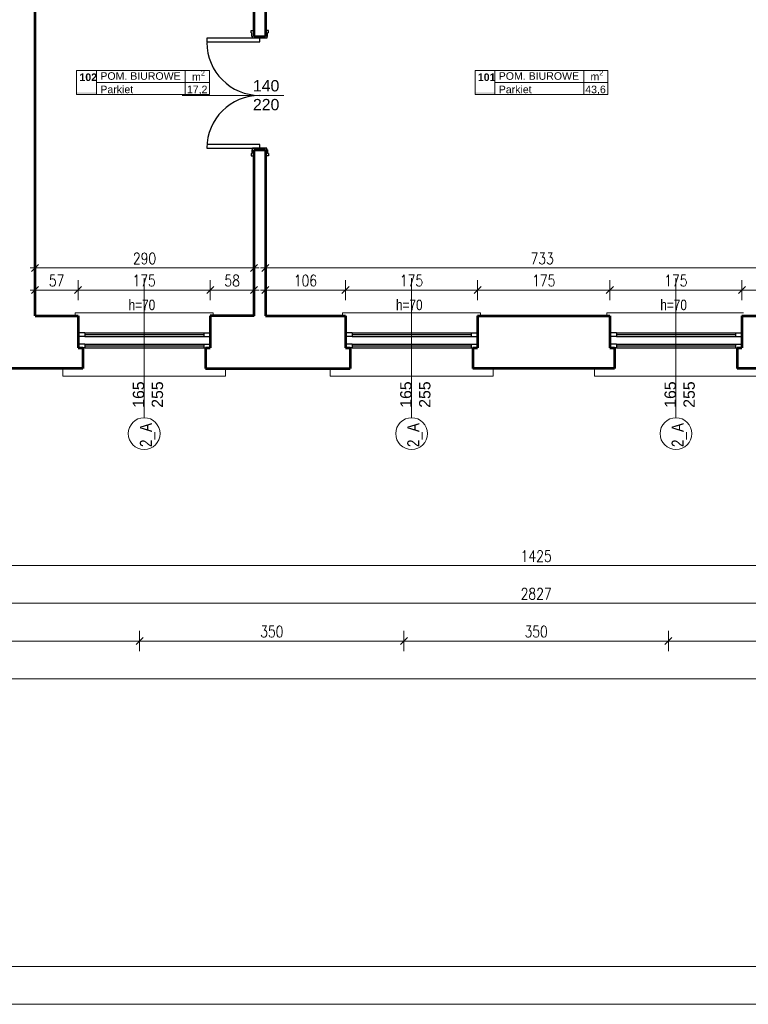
# Model space of a CAD drawing. Header units: millimetres. Extents: x 56977 to 67992, y 30187 to 42235.
# Tile 31 of 130: x 64943 to 65908, y 30187 to 31491. Entities that reach past the tile are written whole.
import ezdxf

# ---------------------------------------------------------------- set-up
doc = ezdxf.new("R2010")
doc.units = ezdxf.units.MM
doc.header["$MEASUREMENT"] = 0
doc.layers.get('0').update_dxf_attribs({"lineweight": 13})
doc.layers.get('DEFPOINTS').update_dxf_attribs({"lineweight": 13})
doc.layers.add('AI-OKNA', color=4, linetype='Continuous')
for name, color, linetype, lineweight in [('AI-OPISY', 3, 'Continuous', 13), ('AI_MURY', 40, 'Continuous', 53), ('Lines', 7, 'Continuous', 13), ('OPISY TABELKI', 30, 'Continuous', 13), ('RAMKA', 1, 'Continuous', 13), ('wymiary', 8, 'Continuous', 13)]:
    doc.layers.add(name, color=color, linetype=linetype, lineweight=lineweight)
doc.styles.add('GENERATED_STYLE_2', font='txt.shx')
doc.styles.get("Standard").update_dxf_attribs({"font": 'txt.shx'})
doc.styles.add('Style-ROMANS', font='ROMANS.shx')
doc.styles.add('WYMIAROWY-08', font='ROMANS.shx', dxfattribs={"width": 0.8})
doc.dimstyles.new('DYBY', dxfattribs={"dimscale": 100, "dimtxt": 0.15, "dimasz": 0.05, "dimexe": 0.05, "dimexo": 0.1, "dimgap": 0.05, "dimtad": 1, "dimdec": 0, "dimdsep": 46, "dimlunit": 5, "dimtxsty": 'WYMIAROWY-08', "dimblk": 'M_STRZ', "dimcen": 0.1, "dimse1": 1, "dimse2": 1, "dimclrd": 7, "dimclre": 7, "dimclrt": 1, "dimadec": 0, "dimazin": 0, "dimtfac": 1, "dimtdec": 0, "dimtmove": 2, "dimatfit": 3, "dimldrblk": 'M_STRZ', "dimfxl": 0, "dimtolj": 1, "dimarcsym": 0})

# ---------------------------------------------------------------- blocks, each defined once
blk = doc.blocks.new('M_STRZ')
for p, q in [((0, 2.66), (0, 0)), ((-1.33, 0), (1.33, 0)), ((-0.94, -0.94), (0.94, 0.94)), ((0, 0), (0, -2.66))]:
    blk.add_line(p, q)
blk = doc.blocks.new('*U451')
at = {"layer": 'DEFPOINTS', "color": 0}
for p in [(65899.5, 31133.2), (65724.5, 31104.1), (65899.5, 31104.1)]:
    blk.add_point(p, dxfattribs=at)
at = {"layer": 'wymiary', "color": 7, "lineweight": -2}
blk.add_line((65729.5, 31133.2), (65894.5, 31133.2), dxfattribs=at)
at = {"layer": 'wymiary', "color": 7, "lineweight": -2, "xscale": 5, "yscale": 5, "zscale": 5, "rotation": 180}
blk.add_blockref('M_STRZ', (65724.5, 31133.2), dxfattribs=at)
at = {"layer": 'wymiary', "color": 7, "lineweight": -2, "xscale": 5, "yscale": 5, "zscale": 5}
blk.add_blockref('M_STRZ', (65899.5, 31133.2), dxfattribs=at)
at = {"layer": 'wymiary', "color": 1, "insert": (65812, 31145.7), "char_height": 15, "attachment_point": 5, "style": 'WYMIAROWY-08'}
blk.add_mtext('175', dxfattribs=at)
blk = doc.blocks.new('*D1984')
at = {"layer": 'DEFPOINTS'}
for p in [(65796.6, 31145.7), (65899.5, 31133.2), (65724.5, 31104.1), (65899.5, 31104.1)]:
    blk.add_point(p, dxfattribs=at)
at = {"layer": 'wymiary', "color": 7}
blk.add_blockref('*U451', (0, 0), dxfattribs=at)
blk = doc.blocks.new('*U452')
at = {"layer": 'DEFPOINTS', "color": 0}
for p in [(65724.5, 31133.2), (65549.5, 31104.1), (65724.5, 31104.1)]:
    blk.add_point(p, dxfattribs=at)
at = {"layer": 'wymiary', "color": 7, "lineweight": -2}
blk.add_line((65554.5, 31133.2), (65719.5, 31133.2), dxfattribs=at)
at = {"layer": 'wymiary', "color": 7, "lineweight": -2, "xscale": 5, "yscale": 5, "zscale": 5, "rotation": 180}
blk.add_blockref('M_STRZ', (65549.5, 31133.2), dxfattribs=at)
at = {"layer": 'wymiary', "color": 7, "lineweight": -2, "xscale": 5, "yscale": 5, "zscale": 5}
blk.add_blockref('M_STRZ', (65724.5, 31133.2), dxfattribs=at)
at = {"layer": 'wymiary', "color": 1, "insert": (65637, 31145.7), "char_height": 15, "attachment_point": 5, "style": 'WYMIAROWY-08'}
blk.add_mtext('175', dxfattribs=at)
blk = doc.blocks.new('*D1985')
at = {"layer": 'DEFPOINTS'}
for p in [(65621.6, 31145.7), (65724.5, 31133.2), (65549.5, 31104.1), (65724.5, 31104.1)]:
    blk.add_point(p, dxfattribs=at)
at = {"layer": 'wymiary', "color": 7}
blk.add_blockref('*U452', (0, 0), dxfattribs=at)
blk = doc.blocks.new('*U453')
at = {"layer": 'DEFPOINTS', "color": 0}
for p in [(65549.5, 31133.2), (65374.5, 31104.1), (65549.5, 31104.1)]:
    blk.add_point(p, dxfattribs=at)
at = {"layer": 'wymiary', "color": 7, "lineweight": -2}
blk.add_line((65379.5, 31133.2), (65544.5, 31133.2), dxfattribs=at)
at = {"layer": 'wymiary', "color": 7, "lineweight": -2, "xscale": 5, "yscale": 5, "zscale": 5, "rotation": 180}
blk.add_blockref('M_STRZ', (65374.5, 31133.2), dxfattribs=at)
at = {"layer": 'wymiary', "color": 7, "lineweight": -2, "xscale": 5, "yscale": 5, "zscale": 5}
blk.add_blockref('M_STRZ', (65549.5, 31133.2), dxfattribs=at)
at = {"layer": 'wymiary', "color": 1, "insert": (65462, 31145.7), "char_height": 15, "attachment_point": 5, "style": 'WYMIAROWY-08'}
blk.add_mtext('175', dxfattribs=at)
blk = doc.blocks.new('*D1986')
at = {"layer": 'DEFPOINTS'}
for p in [(65446.6, 31145.7), (65549.5, 31133.2), (65374.5, 31104.1), (65549.5, 31104.1)]:
    blk.add_point(p, dxfattribs=at)
at = {"layer": 'wymiary', "color": 7}
blk.add_blockref('*U453', (0, 0), dxfattribs=at)
blk = doc.blocks.new('*U454')
at = {"layer": 'DEFPOINTS', "color": 0}
for p in [(65374.5, 31133.2), (65268.5, 31104.1), (65374.5, 31104.1)]:
    blk.add_point(p, dxfattribs=at)
at = {"layer": 'wymiary', "color": 7, "lineweight": -2}
blk.add_line((65273.5, 31133.2), (65369.5, 31133.2), dxfattribs=at)
at = {"layer": 'wymiary', "color": 7, "lineweight": -2, "xscale": 5, "yscale": 5, "zscale": 5}
for p, rotation in [((65268.5, 31133.2), 179.9992988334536), ((65374.5, 31133.2), 359.9992988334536)]:
    blk.add_blockref('M_STRZ', p, dxfattribs=dict(at, rotation=rotation))
at = {"layer": 'wymiary', "color": 1, "insert": (65321.5, 31145.7), "char_height": 15, "attachment_point": 5, "rotation": 359.9993, "style": 'WYMIAROWY-08'}
blk.add_mtext('106', dxfattribs=at)
blk = doc.blocks.new('*D1987')
at = {"layer": 'DEFPOINTS'}
for p in [(65306.1, 31145.7), (65374.5, 31133.2), (65268.5, 31104.1), (65374.5, 31104.1)]:
    blk.add_point(p, dxfattribs=at)
at = {"layer": 'wymiary', "color": 7}
blk.add_blockref('*U454', (0, 0), dxfattribs=at)
blk = doc.blocks.new('*U455')
at = {"layer": 'DEFPOINTS', "color": 0}
for p in [(65195.5, 31133.2), (65020.5, 31104.1), (65195.5, 31104.1)]:
    blk.add_point(p, dxfattribs=at)
at = {"layer": 'wymiary', "color": 7, "lineweight": -2}
blk.add_line((65025.5, 31133.2), (65190.5, 31133.2), dxfattribs=at)
at = {"layer": 'wymiary', "color": 7, "lineweight": -2, "xscale": 5, "yscale": 5, "zscale": 5, "rotation": 180}
blk.add_blockref('M_STRZ', (65020.5, 31133.2), dxfattribs=at)
at = {"layer": 'wymiary', "color": 7, "lineweight": -2, "xscale": 5, "yscale": 5, "zscale": 5}
blk.add_blockref('M_STRZ', (65195.5, 31133.2), dxfattribs=at)
at = {"layer": 'wymiary', "color": 1, "insert": (65108, 31145.7), "char_height": 15, "attachment_point": 5, "style": 'WYMIAROWY-08'}
blk.add_mtext('175', dxfattribs=at)
blk = doc.blocks.new('*D1988')
at = {"layer": 'DEFPOINTS'}
for p in [(65092.6, 31145.7), (65195.5, 31133.2), (65020.5, 31104.1), (65195.5, 31104.1)]:
    blk.add_point(p, dxfattribs=at)
at = {"layer": 'wymiary', "color": 7}
blk.add_blockref('*U455', (0, 0), dxfattribs=at)
blk = doc.blocks.new('*U456')
at = {"layer": 'DEFPOINTS', "color": 0}
for p in [(65253.5, 31133.2), (65195.5, 31104.1), (65253.5, 31104.1)]:
    blk.add_point(p, dxfattribs=at)
at = {"layer": 'wymiary', "color": 7, "lineweight": -2}
blk.add_line((65200.5, 31133.2), (65248.5, 31133.2), dxfattribs=at)
at = {"layer": 'wymiary', "color": 7, "lineweight": -2, "xscale": 5, "yscale": 5, "zscale": 5, "rotation": 180}
blk.add_blockref('M_STRZ', (65195.5, 31133.2), dxfattribs=at)
at = {"layer": 'wymiary', "color": 7, "lineweight": -2, "xscale": 5, "yscale": 5, "zscale": 5}
blk.add_blockref('M_STRZ', (65253.5, 31133.2), dxfattribs=at)
at = {"layer": 'wymiary', "color": 1, "insert": (65224.5, 31145.7), "char_height": 15, "attachment_point": 5, "style": 'WYMIAROWY-08'}
blk.add_mtext('58', dxfattribs=at)
blk = doc.blocks.new('*D1989')
at = {"layer": 'DEFPOINTS'}
for p in [(65213.9, 31145.7), (65253.5, 31133.2), (65195.5, 31104.1), (65253.5, 31104.1)]:
    blk.add_point(p, dxfattribs=at)
at = {"layer": 'wymiary', "color": 7}
blk.add_blockref('*U456', (0, 0), dxfattribs=at)
blk = doc.blocks.new('*U457')
at = {"layer": 'DEFPOINTS', "color": 0}
for p in [(65020.5, 31133.2), (64963.5, 31104.1), (65020.5, 31104.1)]:
    blk.add_point(p, dxfattribs=at)
at = {"layer": 'wymiary', "color": 7, "lineweight": -2}
blk.add_line((64968.5, 31133.2), (65015.5, 31133.2), dxfattribs=at)
at = {"layer": 'wymiary', "color": 7, "lineweight": -2, "xscale": 5, "yscale": 5, "zscale": 5, "rotation": 180}
blk.add_blockref('M_STRZ', (64963.5, 31133.2), dxfattribs=at)
at = {"layer": 'wymiary', "color": 7, "lineweight": -2, "xscale": 5, "yscale": 5, "zscale": 5}
blk.add_blockref('M_STRZ', (65020.5, 31133.2), dxfattribs=at)
at = {"layer": 'wymiary', "color": 1, "insert": (64992, 31145.7), "char_height": 15, "attachment_point": 5, "style": 'WYMIAROWY-08'}
blk.add_mtext('57', dxfattribs=at)
blk = doc.blocks.new('*D1990')
at = {"layer": 'DEFPOINTS'}
for p in [(64981.4, 31145.7), (65020.5, 31133.2), (64963.5, 31104.1), (65020.5, 31104.1)]:
    blk.add_point(p, dxfattribs=at)
at = {"layer": 'wymiary', "color": 7}
blk.add_blockref('*U457', (0, 0), dxfattribs=at)
blk = doc.blocks.new('*U463')
at = {"layer": 'DEFPOINTS', "color": 0}
for p in [(65268.5, 31162.5), (65268.5, 31104.1), (66001.5, 31104.1)]:
    blk.add_point(p, dxfattribs=at)
at = {"layer": 'wymiary', "color": 7, "lineweight": -2}
blk.add_line((65996.5, 31162.5), (65273.5, 31162.5), dxfattribs=at)
at = {"layer": 'wymiary', "color": 7, "lineweight": -2, "xscale": 5, "yscale": 5, "zscale": 5}
for p, rotation in [((65268.5, 31162.5), 179.9998985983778), ((66001.5, 31162.5), 359.9998985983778)]:
    blk.add_blockref('M_STRZ', p, dxfattribs=dict(at, rotation=rotation))
at = {"layer": 'wymiary', "color": 1, "insert": (65635, 31175), "char_height": 15, "attachment_point": 5, "rotation": 359.9999, "style": 'WYMIAROWY-08'}
blk.add_mtext('\\H15.000000;733', dxfattribs=at)
blk = doc.blocks.new('*D1996')
at = {"layer": 'DEFPOINTS'}
for p in [(65268.5, 31162.5), (65651.4, 31150), (65268.5, 31104.1), (66001.5, 31104.1)]:
    blk.add_point(p, dxfattribs=at)
at = {"layer": 'wymiary', "color": 7}
blk.add_blockref('*U463', (0, 0), dxfattribs=at)
blk = doc.blocks.new('*U464')
at = {"layer": 'DEFPOINTS', "color": 0}
for p in [(64963.5, 31162.5), (64963.5, 31104.1), (65253.5, 31104.1)]:
    blk.add_point(p, dxfattribs=at)
at = {"layer": 'wymiary', "color": 7, "lineweight": -2}
blk.add_line((65248.5, 31162.5), (64968.5, 31162.5), dxfattribs=at)
at = {"layer": 'wymiary', "color": 7, "lineweight": -2, "xscale": 5, "yscale": 5, "zscale": 5}
for p, rotation in [((64963.5, 31162.5), 179.9999999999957), ((65253.5, 31162.5), 359.9999999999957)]:
    blk.add_blockref('M_STRZ', p, dxfattribs=dict(at, rotation=rotation))
at = {"layer": 'wymiary', "color": 1, "insert": (65108.5, 31175), "char_height": 15, "attachment_point": 5, "style": 'WYMIAROWY-08'}
blk.add_mtext('290', dxfattribs=at)
blk = doc.blocks.new('*D1997')
at = {"layer": 'DEFPOINTS'}
for p in [(64963.5, 31162.5), (65124.9, 31150), (64963.5, 31104.1), (65253.5, 31104.1)]:
    blk.add_point(p, dxfattribs=at)
at = {"layer": 'wymiary', "color": 7}
blk.add_blockref('*U464', (0, 0), dxfattribs=at)
blk = doc.blocks.new('*U1305')
at = {"layer": 'DEFPOINTS', "color": 0}
for p in [(66001.5, 31133.2), (65899.5, 31104.1), (66001.5, 31104.1)]:
    blk.add_point(p, dxfattribs=at)
at = {"layer": 'wymiary', "color": 7, "lineweight": -2}
blk.add_line((65904.5, 31133.2), (65996.5, 31133.2), dxfattribs=at)
at = {"layer": 'wymiary', "color": 7, "lineweight": -2, "xscale": 5, "yscale": 5, "zscale": 5, "rotation": 180}
blk.add_blockref('M_STRZ', (65899.5, 31133.2), dxfattribs=at)
at = {"layer": 'wymiary', "color": 7, "lineweight": -2, "xscale": 5, "yscale": 5, "zscale": 5}
blk.add_blockref('M_STRZ', (66001.5, 31133.2), dxfattribs=at)
at = {"layer": 'wymiary', "color": 1, "insert": (65950.5, 31145.7), "char_height": 15, "attachment_point": 5, "style": 'WYMIAROWY-08'}
blk.add_mtext('102', dxfattribs=at)
blk = doc.blocks.new('*D2836')
at = {"layer": 'DEFPOINTS'}
for p in [(65935.1, 31145.7), (66001.5, 31133.2), (65899.5, 31104.1), (66001.5, 31104.1)]:
    blk.add_point(p, dxfattribs=at)
at = {"layer": 'wymiary', "color": 7}
blk.add_blockref('*U1305', (0, 0), dxfattribs=at)
blk = doc.blocks.new('*U1515')
at = {"layer": 'DEFPOINTS', "color": 0}
for p in [(64914.5, 30768.2), (66339.5, 30768.2), (66339.5, 30768.2)]:
    blk.add_point(p, dxfattribs=at)
at = {"layer": 'wymiary', "color": 7, "lineweight": -2}
blk.add_line((64919.5, 30768.2), (66334.5, 30768.2), dxfattribs=at)
at = {"layer": 'wymiary', "color": 7, "lineweight": -2, "xscale": 5, "yscale": 5, "zscale": 5, "rotation": 180}
blk.add_blockref('M_STRZ', (64914.5, 30768.2), dxfattribs=at)
at = {"layer": 'wymiary', "color": 7, "lineweight": -2, "xscale": 5, "yscale": 5, "zscale": 5}
blk.add_blockref('M_STRZ', (66339.5, 30768.2), dxfattribs=at)
at = {"layer": 'wymiary', "color": 1, "insert": (65627, 30780.7), "char_height": 15, "attachment_point": 5, "style": 'WYMIAROWY-08'}
blk.add_mtext('1425', dxfattribs=at)
blk = doc.blocks.new('*D3046')
at = {"layer": 'DEFPOINTS'}
for p in [(65605.8, 30780.7), (64914.5, 30768.2), (66339.5, 30768.2), (66339.5, 30768.2)]:
    blk.add_point(p, dxfattribs=at)
at = {"layer": 'wymiary', "color": 7}
blk.add_blockref('*U1515', (0, 0), dxfattribs=at)
blk = doc.blocks.new('*U1521')
at = {"layer": 'DEFPOINTS', "color": 0}
for p in [(64213.5, 30718.2), (67040.5, 30718.2), (67040.5, 30718.2)]:
    blk.add_point(p, dxfattribs=at)
at = {"layer": 'wymiary', "color": 7, "lineweight": -2}
blk.add_line((64218.5, 30718.2), (67035.5, 30718.2), dxfattribs=at)
at = {"layer": 'wymiary', "color": 7, "lineweight": -2, "xscale": 5, "yscale": 5, "zscale": 5, "rotation": 180}
blk.add_blockref('M_STRZ', (64213.5, 30718.2), dxfattribs=at)
at = {"layer": 'wymiary', "color": 7, "lineweight": -2, "xscale": 5, "yscale": 5, "zscale": 5}
blk.add_blockref('M_STRZ', (67040.5, 30718.2), dxfattribs=at)
at = {"layer": 'wymiary', "color": 1, "insert": (65627, 30730.7), "char_height": 15, "attachment_point": 5, "style": 'WYMIAROWY-08'}
blk.add_mtext('2827', dxfattribs=at)
blk = doc.blocks.new('*D3052')
at = {"layer": 'DEFPOINTS'}
for p in [(65605, 30730.7), (64213.5, 30718.2), (67040.5, 30718.2), (67040.5, 30718.2)]:
    blk.add_point(p, dxfattribs=at)
at = {"layer": 'wymiary', "color": 7}
blk.add_blockref('*U1521', (0, 0), dxfattribs=at)
blk = doc.blocks.new('*U1537')
at = {"layer": 'DEFPOINTS', "color": 0}
for p in [(64564, 30668.2), (65102, 30668.2), (65102, 30668.2)]:
    blk.add_point(p, dxfattribs=at)
at = {"layer": 'wymiary', "color": 7, "lineweight": -2}
blk.add_line((64569, 30668.2), (65097, 30668.2), dxfattribs=at)
at = {"layer": 'wymiary', "color": 7, "lineweight": -2, "xscale": 5, "yscale": 5, "zscale": 5, "rotation": 180}
blk.add_blockref('M_STRZ', (64564, 30668.2), dxfattribs=at)
at = {"layer": 'wymiary', "color": 7, "lineweight": -2, "xscale": 5, "yscale": 5, "zscale": 5}
blk.add_blockref('M_STRZ', (65102, 30668.2), dxfattribs=at)
at = {"layer": 'wymiary', "color": 1, "insert": (64833, 30680.7), "char_height": 15, "attachment_point": 5, "style": 'WYMIAROWY-08'}
blk.add_mtext('538', dxfattribs=at)
blk = doc.blocks.new('*D3068')
at = {"layer": 'DEFPOINTS'}
for p in [(64816.7, 30680.7), (64564, 30668.2), (65102, 30668.2), (65102, 30668.2)]:
    blk.add_point(p, dxfattribs=at)
at = {"layer": 'wymiary', "color": 7}
blk.add_blockref('*U1537', (0, 0), dxfattribs=at)
blk = doc.blocks.new('*U1538')
at = {"layer": 'DEFPOINTS', "color": 0}
for p in [(65102, 30668.2), (65452, 30668.2), (65452, 30668.2)]:
    blk.add_point(p, dxfattribs=at)
at = {"layer": 'wymiary', "color": 7, "lineweight": -2}
blk.add_line((65107, 30668.2), (65447, 30668.2), dxfattribs=at)
at = {"layer": 'wymiary', "color": 7, "lineweight": -2, "xscale": 5, "yscale": 5, "zscale": 5, "rotation": 180}
blk.add_blockref('M_STRZ', (65102, 30668.2), dxfattribs=at)
at = {"layer": 'wymiary', "color": 7, "lineweight": -2, "xscale": 5, "yscale": 5, "zscale": 5}
blk.add_blockref('M_STRZ', (65452, 30668.2), dxfattribs=at)
at = {"layer": 'wymiary', "color": 1, "insert": (65277, 30680.7), "char_height": 15, "attachment_point": 5, "style": 'WYMIAROWY-08'}
blk.add_mtext('350', dxfattribs=at)
blk = doc.blocks.new('*D3069')
at = {"layer": 'DEFPOINTS'}
for p in [(65260.7, 30680.7), (65102, 30668.2), (65452, 30668.2), (65452, 30668.2)]:
    blk.add_point(p, dxfattribs=at)
at = {"layer": 'wymiary', "color": 7}
blk.add_blockref('*U1538', (0, 0), dxfattribs=at)
blk = doc.blocks.new('*U1539')
at = {"layer": 'DEFPOINTS', "color": 0}
for p in [(65452, 30668.2), (65802, 30668.2), (65802, 30668.2)]:
    blk.add_point(p, dxfattribs=at)
at = {"layer": 'wymiary', "color": 7, "lineweight": -2}
blk.add_line((65457, 30668.2), (65797, 30668.2), dxfattribs=at)
at = {"layer": 'wymiary', "color": 7, "lineweight": -2, "xscale": 5, "yscale": 5, "zscale": 5, "rotation": 180}
blk.add_blockref('M_STRZ', (65452, 30668.2), dxfattribs=at)
at = {"layer": 'wymiary', "color": 7, "lineweight": -2, "xscale": 5, "yscale": 5, "zscale": 5}
blk.add_blockref('M_STRZ', (65802, 30668.2), dxfattribs=at)
at = {"layer": 'wymiary', "color": 1, "insert": (65627, 30680.7), "char_height": 15, "attachment_point": 5, "style": 'WYMIAROWY-08'}
blk.add_mtext('350', dxfattribs=at)
blk = doc.blocks.new('*D3070')
at = {"layer": 'DEFPOINTS'}
for p in [(65610.7, 30680.7), (65452, 30668.2), (65802, 30668.2), (65802, 30668.2)]:
    blk.add_point(p, dxfattribs=at)
at = {"layer": 'wymiary', "color": 7}
blk.add_blockref('*U1539', (0, 0), dxfattribs=at)
blk = doc.blocks.new('*U1540')
at = {"layer": 'DEFPOINTS', "color": 0}
for p in [(65802, 30668.2), (66152, 30668.2), (66152, 30668.2)]:
    blk.add_point(p, dxfattribs=at)
at = {"layer": 'wymiary', "color": 7, "lineweight": -2}
blk.add_line((65807, 30668.2), (66147, 30668.2), dxfattribs=at)
at = {"layer": 'wymiary', "color": 7, "lineweight": -2, "xscale": 5, "yscale": 5, "zscale": 5, "rotation": 180}
blk.add_blockref('M_STRZ', (65802, 30668.2), dxfattribs=at)
at = {"layer": 'wymiary', "color": 7, "lineweight": -2, "xscale": 5, "yscale": 5, "zscale": 5}
blk.add_blockref('M_STRZ', (66152, 30668.2), dxfattribs=at)
at = {"layer": 'wymiary', "color": 1, "insert": (65977, 30680.7), "char_height": 15, "attachment_point": 5, "style": 'WYMIAROWY-08'}
blk.add_mtext('350', dxfattribs=at)
blk = doc.blocks.new('*D3071')
at = {"layer": 'DEFPOINTS'}
for p in [(65960.7, 30680.7), (65802, 30668.2), (66152, 30668.2), (66152, 30668.2)]:
    blk.add_point(p, dxfattribs=at)
at = {"layer": 'wymiary', "color": 7}
blk.add_blockref('*U1540', (0, 0), dxfattribs=at)
blk = doc.blocks.new('*U1543')
at = {"layer": 'DEFPOINTS', "color": 0}
for p in [(57876.5, 30618.2), (67040.5, 30618.2), (67040.5, 30618.2)]:
    blk.add_point(p, dxfattribs=at)
at = {"layer": 'wymiary', "color": 7, "lineweight": -2}
blk.add_line((57881.5, 30618.2), (67035.5, 30618.2), dxfattribs=at)
at = {"layer": 'wymiary', "color": 7, "lineweight": -2, "xscale": 5, "yscale": 5, "zscale": 5, "rotation": 180}
blk.add_blockref('M_STRZ', (57876.5, 30618.2), dxfattribs=at)
at = {"layer": 'wymiary', "color": 7, "lineweight": -2, "xscale": 5, "yscale": 5, "zscale": 5}
blk.add_blockref('M_STRZ', (67040.5, 30618.2), dxfattribs=at)
at = {"layer": 'wymiary', "color": 1, "insert": (62458.5, 30630.7), "char_height": 15, "attachment_point": 5, "style": 'WYMIAROWY-08'}
blk.add_mtext('9164', dxfattribs=at)
blk = doc.blocks.new('*D3074')
at = {"layer": 'DEFPOINTS'}
for p in [(62436.5, 30630.7), (57876.5, 30618.2), (67040.5, 30618.2), (67040.5, 30618.2)]:
    blk.add_point(p, dxfattribs=at)
at = {"layer": 'wymiary', "color": 7}
blk.add_blockref('*U1543', (0, 0), dxfattribs=at)

msp = doc.modelspace()

# ---------------------------------------------------------------- hatches: boundary and pattern name
at = {"layer": 'OPISY TABELKI', "extrusion": (0, 0, -1)}
for points in [[(-65045, 31392.1), (-65045, 31395), (-65018.6, 31395), (-65018.6, 31392.1)], [(-65572.4, 31392.1), (-65572.4, 31395), (-65546.1, 31395), (-65546.1, 31392.1)]]:
    msp.add_hatch(color=256, dxfattribs=at).paths.add_polyline_path(points, flags=16)

# ---------------------------------------------------------------- linework, layer by layer
at = {"layer": 'AI-OKNA'}
for p, q in [((65261, 31467.1), (65191, 31467.1)), ((65191, 31467.1), (65191, 31462.1)), ((65249.5, 31477.1), (65253.5, 31477.1)), ((65249.5, 31474.1), (65249.5, 31477.1)), ((65249.5, 31474.1), (65250.5, 31474.1)), ((65250.5, 31469.1), (65250.5, 31474.1)), ((65250.5, 31469.1), (65251.5, 31469.1)), ((65251.5, 31469.1), (65251.5, 31467.1)), ((65270.5, 31467.1), (65251.5, 31467.1)), ((65261, 31462.1), (65261, 31467.1)), ((65272.5, 31477.1), (65268.5, 31477.1)), ((65270.5, 31469.1), (65270.5, 31467.1)), ((65271.5, 31469.1), (65270.5, 31469.1)), ((65271.5, 31469.1), (65271.5, 31474.1)), ((65272.5, 31474.1), (65271.5, 31474.1)), ((65272.5, 31474.1), (65272.5, 31477.1)), ((65191, 31462.1), (65261, 31462.1)), ((65261, 31326.1), (65191, 31326.1)), ((65261, 31321.1), (65261, 31326.1)), ((65191, 31321.1), (65261, 31321.1)), ((65249.5, 31314.1), (65250.5, 31314.1)), ((65249.5, 31314.1), (65249.5, 31311.1)), ((65249.5, 31311.1), (65253.5, 31311.1)), ((65250.5, 31319.1), (65251.5, 31319.1)), ((65250.5, 31319.1), (65250.5, 31314.1)), ((65251.5, 31319.1), (65251.5, 31321.1)), ((65270.5, 31321.1), (65251.5, 31321.1)), ((65263.7, 31319.1), (65258.7, 31319.1)), ((65272.5, 31311.1), (65268.5, 31311.1)), ((65270.5, 31319.1), (65270.5, 31321.1)), ((65271.5, 31319.1), (65270.5, 31319.1)), ((65271.5, 31319.1), (65271.5, 31314.1)), ((65272.5, 31314.1), (65271.5, 31314.1)), ((65272.5, 31314.1), (65272.5, 31311.1)), ((65029.3, 31076.6), (65020.5, 31076.6)), ((65029.3, 31076.6), (65029.3, 31071.6)), ((65029.3, 31076.6), (65186.8, 31076.6)), ((65186.8, 31076.6), (65195.5, 31076.6)), ((65186.8, 31076.6), (65186.8, 31071.6)), ((65383.3, 31076.6), (65374.5, 31076.6)), ((65383.3, 31076.6), (65383.3, 31071.6)), ((65383.3, 31076.6), (65540.8, 31076.6)), ((65540.8, 31076.6), (65549.5, 31076.6)), ((65540.8, 31076.6), (65540.8, 31071.6)), ((65733.3, 31076.6), (65724.5, 31076.6)), ((65733.3, 31076.6), (65733.3, 31071.6)), ((65733.3, 31076.6), (65890.8, 31076.6)), ((65890.8, 31076.6), (65899.5, 31076.6)), ((65890.8, 31076.6), (65890.8, 31071.6)), ((65029.3, 31071.6), (65020.5, 31071.6)), ((65029.3, 31074.1), (65186.8, 31074.1)), ((65029.3, 31071.6), (65186.8, 31071.6)), ((65186.8, 31071.6), (65195.5, 31071.6)), ((65383.3, 31071.6), (65374.5, 31071.6)), ((65383.3, 31074.1), (65540.8, 31074.1)), ((65383.3, 31071.6), (65540.8, 31071.6)), ((65540.8, 31071.6), (65549.5, 31071.6)), ((65733.3, 31071.6), (65724.5, 31071.6)), ((65733.3, 31074.1), (65890.8, 31074.1)), ((65733.3, 31071.6), (65890.8, 31071.6)), ((65890.8, 31071.6), (65899.5, 31071.6)), ((65029.3, 31061.6), (65020.5, 31061.6)), ((65029.3, 31056.6), (65026.8, 31056.6)), ((65029.3, 31061.6), (65029.3, 31056.6)), ((65029.3, 31061.6), (65186.8, 31061.6)), ((65029.3, 31059.1), (65186.8, 31059.1)), ((65029.3, 31056.6), (65186.8, 31056.6)), ((65186.8, 31061.6), (65195.5, 31061.6)), ((65186.8, 31061.6), (65186.8, 31056.6)), ((65186.8, 31056.6), (65189.3, 31056.6)), ((65383.3, 31061.6), (65374.5, 31061.6)), ((65383.3, 31056.6), (65380.8, 31056.6)), ((65383.3, 31061.6), (65383.3, 31056.6)), ((65383.3, 31061.6), (65540.8, 31061.6)), ((65383.3, 31059.1), (65540.8, 31059.1)), ((65383.3, 31056.6), (65540.8, 31056.6)), ((65540.8, 31061.6), (65549.5, 31061.6)), ((65540.8, 31061.6), (65540.8, 31056.6)), ((65540.8, 31056.6), (65543.3, 31056.6)), ((65733.3, 31061.6), (65724.5, 31061.6)), ((65733.3, 31056.6), (65730.8, 31056.6)), ((65733.3, 31061.6), (65733.3, 31056.6)), ((65733.3, 31061.6), (65890.8, 31061.6)), ((65733.3, 31059.1), (65890.8, 31059.1)), ((65733.3, 31056.6), (65890.8, 31056.6)), ((65890.8, 31061.6), (65899.5, 31061.6)), ((65890.8, 31061.6), (65890.8, 31056.6)), ((65890.8, 31056.6), (65893.3, 31056.6))]:
    msp.add_line(p, q, dxfattribs=at)
for centre, start, end in [((65261, 31461.1), 180, 270), ((65261, 31321.1), 90, 180)]:
    msp.add_arc(centre, 70, start, end, dxfattribs=at)
at = {"layer": 'AI-OPISY'}
for p, q in [((65293, 31391.1), (65158.1, 31391.1)), ((65108, 30964), (65108, 31149.1)), ((65462, 30964), (65462, 31149.1)), ((65812, 30964), (65812, 31149.1))]:
    msp.add_line(p, q, dxfattribs=at)
for centre in [(65108, 30943), (65462, 30943), (65812, 30943)]:
    msp.add_circle(centre, 21, dxfattribs=at)
at = {"layer": 'AI_MURY'}
for p, q in [((64963.5, 31099.1), (64963.5, 31694.1)), ((65253.5, 31469.1), (65253.5, 31694.1)), ((65268.5, 31694.1), (65268.5, 31469.1)), ((65253.5, 31469.1), (65268.5, 31469.1)), ((65253.5, 31099.1), (65253.5, 31319.1)), ((65253.5, 31319.1), (65268.5, 31319.1)), ((65268.5, 31319.1), (65268.5, 31099.1)), ((64963.5, 31099.1), (65020.5, 31099.1)), ((65020.5, 31099.1), (65020.5, 31056.6)), ((65253.5, 31099.1), (65195.5, 31099.1)), ((65195.5, 31099.1), (65195.5, 31056.6)), ((65268.5, 31099.1), (65374.5, 31099.1)), ((65374.5, 31099.1), (65374.5, 31056.6)), ((65549.5, 31099.1), (65549.5, 31056.6)), ((65549.5, 31099.1), (65724.5, 31099.1)), ((65724.5, 31099.1), (65724.5, 31056.6)), ((65899.5, 31099.1), (65899.5, 31056.6)), ((65899.5, 31099.1), (66001.5, 31099.1)), ((65020.5, 31056.6), (65026.8, 31056.6)), ((65026.8, 31056.6), (65026.8, 31029.1)), ((65189.3, 31056.6), (65189.3, 31029.1)), ((65189.3, 31056.6), (65195.5, 31056.6)), ((65374.5, 31056.6), (65380.8, 31056.6)), ((65380.8, 31056.6), (65380.8, 31029.1)), ((65543.3, 31056.6), (65543.3, 31029.1)), ((65543.3, 31056.6), (65549.5, 31056.6)), ((65724.5, 31056.6), (65730.8, 31056.6)), ((65730.8, 31056.6), (65730.8, 31029.1)), ((65893.3, 31056.6), (65893.3, 31029.1)), ((65893.3, 31056.6), (65899.5, 31056.6)), ((65026.8, 31029.1), (64929.5, 31029.1)), ((65189.3, 31029.1), (65380.8, 31029.1)), ((65730.8, 31029.1), (65543.3, 31029.1)), ((66080.8, 31029.1), (65893.3, 31029.1))]:
    msp.add_line(p, q, dxfattribs=at)
at = {"layer": 'Lines', "color": 251, "linetype": 'Continuous'}
for p, q in [((65016.5, 31103.1), (65199.5, 31103.1)), ((65016.5, 31099.1), (65016.5, 31103.1)), ((65199.5, 31099.1), (65199.5, 31103.1)), ((65370.5, 31103.1), (65553.5, 31103.1)), ((65370.5, 31099.1), (65370.5, 31103.1)), ((65553.5, 31099.1), (65553.5, 31103.1)), ((65720.5, 31103.1), (65901.5, 31103.1)), ((65720.5, 31099.1), (65720.5, 31103.1)), ((65000.1, 31019.1), (65000.1, 31029.1)), ((65215.9, 31019.1), (65215.9, 31029.1)), ((65354.1, 31019.1), (65354.1, 31029.1)), ((65569.9, 31019.1), (65569.9, 31029.1)), ((65704.1, 31019.1), (65704.1, 31029.1)), ((65000.1, 31019.1), (65215.9, 31019.1)), ((65354.1, 31019.1), (65569.9, 31019.1)), ((65704.1, 31019.1), (65919.9, 31019.1))]:
    msp.add_line(p, q, dxfattribs=at)
at = {"layer": 'OPISY TABELKI'}
for p, q in [((65018.6, 31424.3), (65194.3, 31424.3)), ((65018.6, 31424.3), (65018.6, 31392.1)), ((65045, 31424.3), (65045, 31392.1)), ((65162.5, 31424.3), (65162.5, 31392.1)), ((65194.3, 31424.3), (65194.3, 31392.1)), ((65546.1, 31424.3), (65721.8, 31424.3)), ((65546.1, 31424.3), (65546.1, 31392.1)), ((65572.4, 31424.3), (65572.4, 31392.1)), ((65690, 31424.3), (65690, 31392.1)), ((65721.8, 31424.3), (65721.8, 31392.1)), ((65045, 31408.2), (65194.3, 31408.2)), ((65572.4, 31408.2), (65721.8, 31408.2)), ((65018.6, 31392.1), (65194.3, 31392.1)), ((65546.1, 31392.1), (65721.8, 31392.1))]:
    msp.add_line(p, q, dxfattribs=at)
at = {"layer": 'RAMKA', "color": 1, "linetype": 'Continuous'}
for p, q in [((57625.4, 30236.8), (67942, 30236.8)), ((57375.4, 30186.8), (67992, 30186.8))]:
    msp.add_line(p, q, dxfattribs=at)

# ---------------------------------------------------------------- texts
at = {"layer": 'AI-OPISY', "insert": (65252, 31411.4), "char_height": 15, "width": 45.29, "attachment_point": 1}
msp.add_mtext('\\fArial|b0|i0|c238|p39;140\\P220', dxfattribs=at)
at = {"layer": 'AI-OPISY', "char_height": 14, "attachment_point": 7, "line_spacing_factor": 0.722892, "style": 'WYMIAROWY-08'}
for insert in [(65087.4, 31106.3), (65441.4, 31106.3), (65791.4, 31106.3)]:
    msp.add_mtext('\\fArial|b0|i0|c238|p39;h=70', dxfattribs=dict(at, insert=insert))
at = {"layer": 'AI-OPISY', "char_height": 15, "width": 45.29, "attachment_point": 8, "rotation": 90}
for insert in [(65133.2, 30994.7), (65487.2, 30994.7), (65837.2, 30994.7)]:
    msp.add_mtext('\\fArial|b0|i0|c238|p39;165\\P255', dxfattribs=dict(at, insert=insert))
at = {"layer": 'AI-OPISY', "char_height": 16, "width": 20.64, "attachment_point": 7, "rotation": 90, "style": 'WYMIAROWY-08'}
for insert in [(65122.9, 30925.2), (65476.9, 30925.2), (65826.9, 30925.2)]:
    msp.add_mtext('\\fArial|b0|i0|c238|p39;2_A', dxfattribs=dict(at, insert=insert))
at = {"layer": 'OPISY TABELKI', "color": 7, "char_height": 10, "width": 168.659, "attachment_point": 1, "style": 'GENERATED_STYLE_2'}
for s, insert in [('\\fArial|b1|i0|c238|p39;102', (65022.3, 31420.2)), ('\\fArial|b0|i0|c238|p39;POM. BIUROWE       ', (65050, 31421.8)), ('\\A1;\\fArial|b0|i0|c238|p39;m\\H7.000000;\\S2^  ;', (65171.4, 31424.2)), ('\\fArial|b1|i0|c238|p39;101', (65549.8, 31420.2)), ('\\fArial|b0|i0|c238|p39;POM. BIUROWE       ', (65577.5, 31421.8)), ('\\A1;\\fArial|b0|i0|c238|p39;m\\H7.000000;\\S2^  ;', (65698.9, 31424.5)), ('\\fArial|b0|i0|c238|p39;Parkiet          ', (65050, 31404)), ('\\fArial|b0|i0|c238|p39;17,2         ', (65164.6, 31404)), ('\\fArial|b0|i0|c238|p39;Parkiet          ', (65577.5, 31404)), ('\\fArial|b0|i0|c238|p39;43,6', (65692, 31404))]:
    msp.add_mtext(s, dxfattribs=dict(at, insert=insert))

# ---------------------------------------------------------------- dimensions: what is measured, and where the dimension line sits
at = {"layer": 'wymiary', "color": 7}
for base, p1, p2, angle, picture, middle in [((64963.5, 31162.5), (65253.5, 31104.1), (64963.5, 31104.1), 180, '*D1997', (65124.9, 31150)), ((65268.5, 31162.5), (66001.5, 31104.1), (65268.5, 31104.1), 179.9999, '*D1996', (65651.4, 31150)), ((65253.5, 31133.2), (65195.5, 31104.1), (65253.5, 31104.1), 0, '*D1989', (65213.9, 31145.7)), ((65374.5, 31133.2), (65268.5, 31104.1), (65374.5, 31104.1), 359.9993, '*D1987', (65306.1, 31145.7)), ((66001.5, 31133.2), (65899.5, 31104.1), (66001.5, 31104.1), 0, '*D2836', (65935.1, 31145.7))]:
    dim = msp.add_linear_dim(base=base, p1=p1, p2=p2, angle=angle, dimstyle='DYBY', override={"dimtad": 0, "dimtxsty": 'Style-ROMANS', "dimcen": 0.001, "dimclrd": 0, "dimclre": 0}, dxfattribs=at)
    dim.commit()
    dim.dimension.update_dxf_attribs({"geometry": picture, "text_midpoint": middle, "dimtype": 128})
for base, p1, p2, picture, middle in [((65020.5, 31133.2), (64963.5, 31104.1), (65020.5, 31104.1), '*D1990', (64981.4, 31145.7)), ((65195.5, 31133.2), (65020.5, 31104.1), (65195.5, 31104.1), '*D1988', (65092.6, 31145.7)), ((65549.5, 31133.2), (65374.5, 31104.1), (65549.5, 31104.1), '*D1986', (65446.6, 31145.7)), ((65724.5, 31133.2), (65549.5, 31104.1), (65724.5, 31104.1), '*D1985', (65621.6, 31145.7)), ((65899.5, 31133.2), (65724.5, 31104.1), (65899.5, 31104.1), '*D1984', (65796.6, 31145.7)), ((66339.5, 30768.2), (64914.5, 30768.2), (66339.5, 30768.2), '*D3046', (65605.8, 30780.7)), ((67040.5, 30718.2), (64213.5, 30718.2), (67040.5, 30718.2), '*D3052', (65605, 30730.7)), ((65102, 30668.2), (64564, 30668.2), (65102, 30668.2), '*D3068', (64816.7, 30680.7)), ((65452, 30668.2), (65102, 30668.2), (65452, 30668.2), '*D3069', (65260.7, 30680.7)), ((65802, 30668.2), (65452, 30668.2), (65802, 30668.2), '*D3070', (65610.7, 30680.7)), ((66152, 30668.2), (65802, 30668.2), (66152, 30668.2), '*D3071', (65960.7, 30680.7)), ((67040.5, 30618.2), (57876.5, 30618.2), (67040.5, 30618.2), '*D3074', (62436.5, 30630.7))]:
    dim = msp.add_linear_dim(base=base, p1=p1, p2=p2, dimstyle='DYBY', override={"dimtad": 0, "dimtxsty": 'Style-ROMANS', "dimcen": 0.001, "dimclrd": 0, "dimclre": 0}, dxfattribs=at)
    dim.commit()
    dim.dimension.update_dxf_attribs({"geometry": picture, "text_midpoint": middle, "dimtype": 128})

doc.saveas('drawing.dxf')
